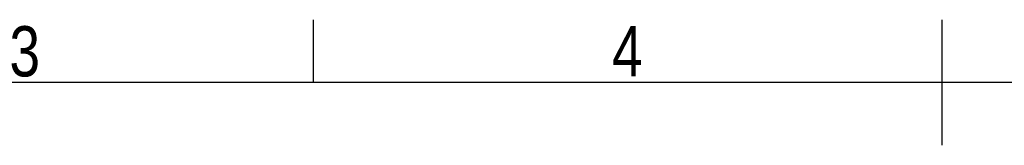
# Model space of a CAD drawing. Header units: millimetres. Extents: x 0 to 420, y 0 to 297.
# Tile 27 of 36: x 134 to 215, y 287 to 297. Entities that reach past the tile are written whole.
import ezdxf

# ---------------------------------------------------------------- set-up
doc = ezdxf.new("R2010")
doc.units = ezdxf.units.MM
doc.layers.add('CARTIGLIO', color=140, linetype='Continuous')
doc.styles.add('SLDTEXTSTYLE2', font='TXT', dxfattribs={"width": 0.821468})

msp = doc.modelspace()

# ---------------------------------------------------------------- linework, layer by layer
at = {"layer": 'CARTIGLIO', "linetype": 'Continuous'}
for p, q in [((158.2616, 291.82257), (158.2616, 296.99679)), ((210.00376, 286.64835), (210.00376, 296.99679)), ((414.8274, 291.82257), (5.18012, 291.82257))]:
    msp.add_line(p, q, dxfattribs=at)

# ---------------------------------------------------------------- texts
at = {"layer": 'CARTIGLIO', "char_height": 4.13937, "attachment_point": 2, "style": 'SLDTEXTSTYLE2'}
for s, insert in [('3', (134.49186, 296.46286)), ('4', (184.08902, 296.46286))]:
    msp.add_mtext(s, dxfattribs=dict(at, insert=insert))

doc.saveas('drawing.dxf')
